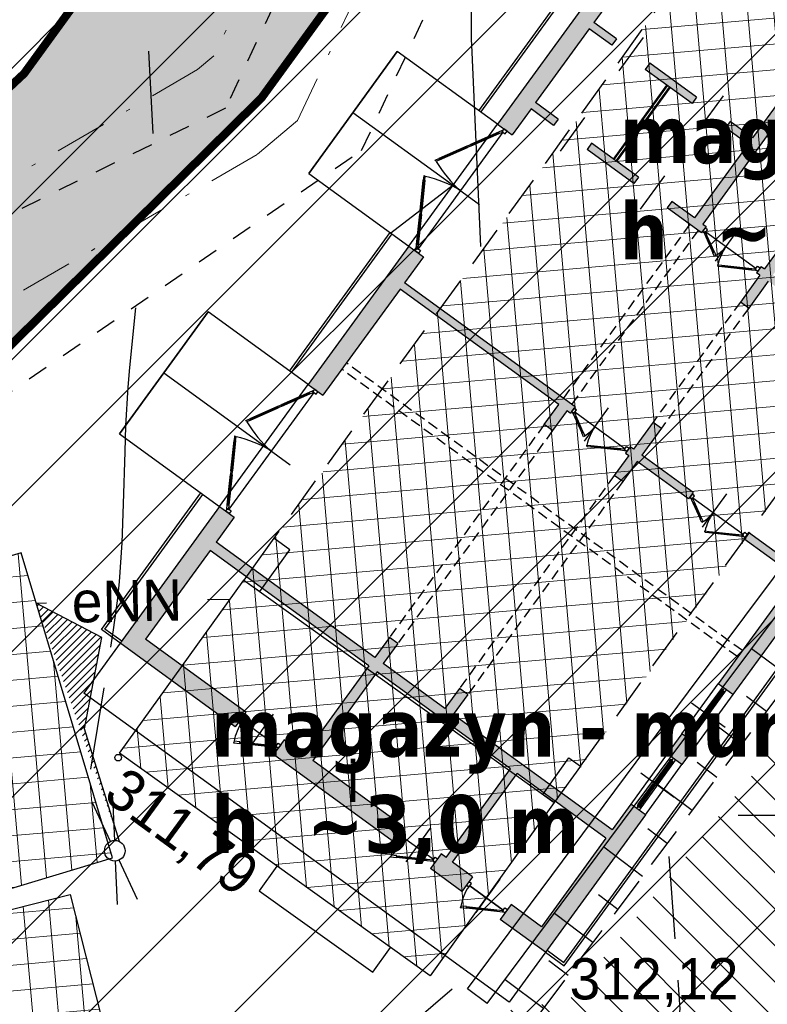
# Model space of a CAD drawing. Extents: x 4615668 to 9294084, y 5331114 to 10688993.
# Tile 47 of 181: x 4655625 to 4655643, y 5335008 to 5335032. Entities that reach past the tile are written whole.
import ezdxf
from ezdxf.enums import TextEntityAlignment as Align

# ---------------------------------------------------------------- set-up
doc = ezdxf.new("R2010")
doc.units = 0
doc.header["$MEASUREMENT"] = 0
for name, pattern in [('DASHDOT', [25.4, 12.7, -6.35, 0, -6.35]), ('DASHED', [19.05, 12.7, -6.35]), ('DROGA', [1, 0.5, -0.5]), ('SKARPA1', [1.5, 1, -0.5]), ('WARSTWICA', [3, 2, -1]), ('WIATA', [1.5, 1, -0.5])]:
    doc.linetypes.add(name, pattern=pattern)
for name, color, linetype in [('11', 7, 'Continuous'), ('13', 7, 'Continuous'), ('14', 7, 'Continuous'), ('17', 7, 'Continuous'), ('21', 7, 'Continuous'), ('22', 7, 'Continuous'), ('45', 7, 'Continuous'), ('50', 7, 'Continuous'), ('51', 7, 'Continuous'), ('52', 7, 'Continuous'), ('60', 7, 'Continuous'), ('MURY', 7, 'Continuous'), ('tpsa_stolarka', 4, 'Continuous'), ('wypełnienie', 251, 'Continuous')]:
    doc.layers.add(name, color=color, linetype=linetype)
for name, color, linetype, lineweight in [('hatch', 253, 'Continuous', 0), ('podkłady', 250, 'Continuous', 15), ('sciany - mur', 1, 'Continuous', 30)]:
    doc.layers.add(name, color=color, linetype=linetype, lineweight=lineweight)
doc.styles.add('tomek14', font='ISOCP.shx', dxfattribs={"height": 14})
doc.styles.add('txt', font='TXT', dxfattribs={"height": 0.2})
pattern_1 = [(95, (-11889.38753, -1756.1574), (-0.62262168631, -0.05447233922), []), (185, (-11889.38753, -1756.1574), (0.05447233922, -0.62262168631), [])]

# ---------------------------------------------------------------- blocks, each defined once
blk = doc.blocks.new('*M2222')
at = {"layer": '60', "color": 7, "linetype": 'Continuous'}
blk.add_line((297.5, 200), (302.5, 200), dxfattribs=at)
blk = doc.blocks.new('SL')
at = {"layer": '22', "color": 1, "linetype": 'Continuous'}
for p, q in [((-1.272, 0.256), (-0.245, 0.05)), ((1.281, 0.256), (0.245, 0.048)), ((-0.246, -0.05), (-1.272, -0.255)), ((0.245, -0.048), (1.281, -0.256))]:
    blk.add_line(p, q, dxfattribs=at)
blk.add_circle((0, 0), 0.25, dxfattribs=at)
blk = doc.blocks.new('WYS')
at = {"layer": '52', "color": 67, "linetype": 'Continuous'}
blk.add_circle((0, 0), 0.08, dxfattribs=at)
blk = doc.blocks.new('SK -I-')
at = {"layer": 'wypełnienie', "lineweight": -3, "ltscale": 2}
h = blk.add_hatch(color=256, dxfattribs=at)
h.dxf.hatch_style = 1
h.paths.add_polyline_path([(2752, 0), (2332, 0), (2332, -44), (2412.5, -44), (2412.5, -200.5), (2431.5, -200.5), (2431.5, -44), (2752, -44)])
h = blk.add_hatch(color=256, dxfattribs=at)
h.dxf.hatch_style = 1
h.paths.add_polyline_path([(2962, 0), (2902, 0), (2902, -44), (2962, -44)])
h = blk.add_hatch(color=256, dxfattribs=at)
h.dxf.hatch_style = 1
h.paths.add_polyline_path([(3524, 0), (3112, 0), (3112, -44), (3189.5, -44), (3189.5, -519.5), (3129.5, -519.5), (3129.5, -544.5), (3189.5, -544.5), (3189.5, -729.5), (3129.5, -729.5), (3129.5, -754.5), (3189.5, -754.5), (3189.5, -1230), (3114.5, -1230), (3114.5, -1274), (3524, -1274), (3524, -929.5), (3480, -929.5), (3480, -1230), (3214.5, -1230), (3214.5, -754.5), (3480, -754.5), (3480, -814.5), (3524, -814.5), (3524, -459.5), (3480, -459.5), (3480, -729.5), (3214.5, -729.5), (3214.5, -329.5), (3480, -329.5), (3480, -344.5), (3524, -344.5), (3524, -250.5), (3480, -250.5), (3480, -310.5), (3214.5, -310.5), (3214.5, -44), (3480, -44), (3480, -135.5), (3524, -135.5)])
h = blk.add_hatch(color=256, dxfattribs=at)
h.dxf.hatch_style = 1
h.paths.add_polyline_path([(1972, -519.5), (1891.5, -519.5), (1891.5, -444.5), (1872.5, -444.5), (1872.5, -519.5), (1651.5, -519.5), (1651.5, -329.5), (1891.5, -329.5), (1891.5, -310.5), (1632.5, -310.5), (1632.5, -519.5), (1516.5, -519.5), (1516.5, -544.5), (1872.5, -544.5), (1872.5, -554.5), (1891.5, -554.5), (1891.5, -544.5), (1972, -544.5)])
h = blk.add_hatch(color=256, dxfattribs=at)
h.dxf.hatch_style = 1
h.paths.add_polyline_path([(2491.5, -519.5), (2431.5, -519.5), (2431.5, -365.5), (2412.5, -365.5), (2412.5, -519.5), (2332, -519.5), (2332, -544.5), (2412.5, -544.5), (2412.5, -554.5), (2431.5, -554.5), (2431.5, -544.5), (2491.5, -544.5)])
h = blk.add_hatch(color=256, dxfattribs=at)
h.dxf.hatch_style = 1
h.paths.add_polyline_path([(1891.5, -719.5), (1872.5, -719.5), (1872.5, -729.5), (1516.5, -729.5), (1516.5, -754.5), (1632.5, -754.5), (1632.5, -822.3), (1651.5, -822.3), (1651.5, -754.5), (1872.5, -754.5), (1872.5, -822.3), (1891.5, -822.3)])
h = blk.add_hatch(color=256, dxfattribs=at)
h.dxf.hatch_style = 1
h.paths.add_polyline_path([(2749.5, -1230), (2431.5, -1230), (2431.5, -754.5), (2491.5, -754.5), (2491.5, -729.5), (2431.5, -729.5), (2431.5, -719.5), (2412.5, -719.5), (2412.5, -1230), (2334.5, -1230), (2334.5, -1274), (2749.5, -1274)])
h = blk.add_hatch(color=256, dxfattribs=at)
h.dxf.hatch_style = 1
h.paths.add_polyline_path([(1651.5, -922.3), (1632.5, -922.3), (1632.5, -1062.3), (1651.5, -1062.3)])
h.paths.add_polyline_path([(1891.5, -922.3), (1872.5, -922.3), (1872.5, -1062.3), (1891.5, -1062.3)])
h = blk.add_hatch(color=256, dxfattribs=at)
h.dxf.hatch_style = 1
h.paths.add_polyline_path([(1969.5, -1230), (1891.5, -1230), (1891.5, -1162.3), (1872.5, -1162.3), (1872.5, -1230), (1651.5, -1230), (1651.5, -1162.3), (1632.5, -1162.3), (1632.5, -1230), (1552, -1230), (1552, -1274), (1969.5, -1274)])
at = {"layer": 'podkłady', "color": 0, "lineweight": 25, "ltscale": 2}
for p, q in [((3524, 56), (1332.5, 56)), ((3518, 50), (1332.5, 50)), ((3518, 0), (3518, 50)), ((3524, 0), (3524, 56)), ((2827, -69), (2827, 31)), ((3037, -69), (3037, 31)), ((2332, 0), (2752, 0)), ((2752, 0), (2752, -44)), ((2752, 0), (2902, 0)), ((2902, 0), (2962, 0)), ((2902, 0), (2902, -44)), ((2962, 0), (2962, -44)), ((3112, 0), (2962, 0)), ((3112, 0), (3112, -44)), ((2824, -19), (2759, -19)), ((2759, -22), (2824, -22)), ((2759, -23), (2824, -23)), ((2762, -23), (2821, -23)), ((2830, -19), (2895, -19)), ((2895, -22), (2830, -22)), ((2895, -23), (2830, -23)), ((2892, -23), (2833, -23)), ((3034, -19), (2969, -19)), ((2969, -22), (3034, -22)), ((2969, -23), (3034, -23)), ((2972, -23), (3031, -23)), ((3040, -19), (3105, -19)), ((3105, -22), (3040, -22)), ((3105, -23), (3040, -23)), ((3102, -23), (3043, -23)), ((3112, 0), (3674, 0)), ((3524, 0), (3524, -135.5)), ((3674, 0), (3674, -1274)), ((2412.5, -44), (2412.5, -200.5)), ((2431.5, -44), (2752, -44)), ((2431.5, -44), (2431.5, -200.5)), ((2902, -44), (2752, -44)), ((2824, -26), (2759, -26)), ((2762, -25.5), (2821, -25.5)), ((2762, -26.5), (2821, -26.5)), ((2762, -29), (2821, -29)), ((2830, -26), (2895, -26)), ((2892, -25.5), (2833, -25.5)), ((2892, -26.5), (2833, -26.5)), ((2892, -29), (2833, -29)), ((2902, -44), (2962, -44)), ((2962, -44), (3112, -44)), ((3034, -26), (2969, -26)), ((2972, -25.5), (3031, -25.5)), ((2972, -26.5), (3031, -26.5)), ((2972, -29), (3031, -29)), ((3040, -26), (3105, -26)), ((3102, -25.5), (3043, -25.5)), ((3102, -26.5), (3043, -26.5)), ((3102, -29), (3043, -29)), ((3112, -44), (3189.5, -44)), ((3189.5, -44), (3189.5, -519.5)), ((3214.5, -44), (3214.5, -310.5)), ((3214.5, -44), (3480, -44)), ((3480, -44), (3480, -135.5)), ((3480, -135.5), (3524, -135.5)), ((3502, -143), (3502, -243)), ((3502, -243), (3502, -143)), ((3547.2, -219.8), (3510.2, -155.7)), ((3511.1, -155.2), (3548.1, -219.3)), ((3512.8, -154.2), (3549.8, -218.3)), ((3513.7, -153.7), (3550.7, -217.8)), ((2412.5, -200.5), (2431.5, -200.5)), ((2424, -208), (2424, -358)), ((2433.2, -214.3), (2469.4, -277.2)), ((3545, -193), (3445, -193)), ((2466, -279.2), (2429.7, -216.3)), ((2430.6, -215.8), (2466.8, -278.7)), ((2432.3, -214.8), (2468.6, -277.7)), ((3480, -250.5), (3480, -310.5)), ((3480, -250.5), (3524, -250.5)), ((3524, -250.5), (3524, -344.5)), ((2467, -298), (2367, -298)), ((2451, -312.8), (2429.7, -349.7)), ((2430.6, -350.2), (2451.8, -313.3)), ((2432.3, -351.2), (2453.6, -314.3)), ((2433.2, -351.7), (2454.4, -314.8)), ((3480, -310.5), (3214.5, -310.5)), ((3214.5, -329.5), (3214.5, -729.5)), ((3480, -329.5), (3214.5, -329.5)), ((3480, -329.5), (3480, -344.5)), ((3480, -344.5), (3524, -344.5)), ((3502, -352), (3502, -452)), ((2412.5, -365.5), (2412.5, -519.5)), ((2412.5, -365.5), (2431.5, -365.5)), ((2431.5, -365.5), (2431.5, -519.5)), ((3547.2, -428.8), (3510.2, -364.7)), ((3511.1, -364.2), (3548.1, -428.3)), ((3512.8, -363.2), (3549.8, -427.3)), ((3513.7, -362.7), (3550.7, -426.8)), ((3545, -402), (3445, -402)), ((3480, -459.5), (3480, -729.5)), ((3480, -459.5), (3524, -459.5)), ((3524, -459.5), (3524, -814.5)), ((1891.5, -519.5), (1972, -519.5)), ((1972, -519.5), (1972, -544.5)), ((2332, -519.5), (2412.5, -519.5)), ((2332, -544.5), (2332, -519.5)), ((2431.5, -519.5), (2491.5, -519.5)), ((2491.5, -519.5), (2491.5, -544.5)), ((3129.5, -519.5), (3129.5, -544.5)), ((3129.5, -519.5), (3189.5, -519.5)), ((1516.5, -544.5), (1872.5, -544.5)), ((1872.5, -554.5), (1872.5, -544.5)), ((1891.5, -544.5), (1972, -544.5)), ((1891.5, -544.5), (1891.5, -554.5)), ((2332, -544.5), (2412.5, -544.5)), ((2412.5, -544.5), (2412.5, -554.5)), ((2431.5, -544.5), (2491.5, -544.5)), ((2431.5, -554.5), (2431.5, -544.5)), ((3129.5, -544.5), (3189.5, -544.5)), ((3189.5, -544.5), (3189.5, -729.5)), ((1872.5, -554.5), (1891.5, -554.5)), ((1884, -562), (1884, -712)), ((1926, -633.2), (1889.7, -570.3)), ((1890.6, -569.8), (1926.8, -632.7)), ((1892.3, -568.8), (1928.6, -631.7)), ((1893.2, -568.3), (1929.4, -631.2)), ((2412.5, -554.5), (2431.5, -554.5)), ((2424, -562), (2424, -712)), ((2466, -633.2), (2429.7, -570.3)), ((2430.6, -569.8), (2466.8, -632.7)), ((2432.3, -568.8), (2468.6, -631.7)), ((2433.2, -568.3), (2469.4, -631.2)), ((1927, -652), (1827, -652)), ((1911, -666.8), (1889.7, -703.7)), ((1890.6, -704.2), (1911.8, -667.3)), ((2467, -652), (2367, -652)), ((2451, -666.8), (2429.7, -703.7)), ((2430.6, -704.2), (2451.8, -667.3)), ((1892.3, -705.2), (1913.6, -668.3)), ((1893.2, -705.7), (1914.4, -668.8)), ((2432.3, -705.2), (2453.6, -668.3)), ((2433.2, -705.7), (2454.4, -668.8)), ((1516.5, -729.5), (1872.5, -729.5)), ((1872.5, -729.5), (1872.5, -719.5)), ((1872.5, -719.5), (1891.5, -719.5)), ((1891.5, -719.5), (1891.5, -822.3)), ((2412.5, -719.5), (2412.5, -1230)), ((2412.5, -719.5), (2431.5, -719.5)), ((2431.5, -729.5), (2431.5, -719.5)), ((2431.5, -729.5), (2491.5, -729.5)), ((2491.5, -729.5), (2491.5, -754.5)), ((3129.5, -729.5), (3129.5, -754.5)), ((3129.5, -729.5), (3189.5, -729.5)), ((3214.5, -729.5), (3480, -729.5)), ((1516.5, -754.5), (1632.5, -754.5)), ((1632.5, -754.5), (1632.5, -822.3)), ((1651.5, -754.5), (1872.5, -754.5)), ((1651.5, -754.5), (1651.5, -822.3)), ((1872.5, -754.5), (1872.5, -822.3)), ((2431.5, -754.5), (2431.5, -1230)), ((2491.5, -754.5), (2431.5, -754.5)), ((3129.5, -754.5), (3189.5, -754.5)), ((3189.5, -754.5), (3189.5, -1230)), ((3214.5, -754.5), (3214.5, -1230)), ((3214.5, -754.5), (3480, -754.5)), ((3480, -754.5), (3480, -814.5)), ((1632.5, -822.3), (1651.5, -822.3)), ((1872.5, -822.3), (1891.5, -822.3)), ((3480, -814.5), (3524, -814.5)), ((3502, -922), (3502, -822)), ((3547.2, -898.8), (3510.2, -834.7)), ((3511.1, -834.2), (3548.1, -898.3)), ((3512.8, -833.2), (3549.8, -897.3)), ((3513.7, -832.7), (3550.7, -896.8)), ((1592, -872.3), (1692, -872.3)), ((1932, -872.3), (1832, -872.3)), ((3545, -872), (3445, -872)), ((1632.5, -922.3), (1632.5, -1062.3)), ((1632.5, -922.3), (1651.5, -922.3)), ((1651.5, -922.3), (1651.5, -1062.3)), ((1872.5, -922.3), (1872.5, -1062.3)), ((1872.5, -922.3), (1891.5, -922.3)), ((1891.5, -922.3), (1891.5, -1062.3)), ((3480, -929.5), (3480, -1230)), ((3480, -929.5), (3524, -929.5)), ((3524, -929.5), (3524, -1330)), ((1872.5, -987.3), (1651.5, -987.3)), ((1872.5, -989.3), (1651.5, -989.3)), ((1872.5, -995.3), (1651.5, -995.3)), ((1872.5, -997.3), (1651.5, -997.3)), ((1632.5, -1062.3), (1651.5, -1062.3)), ((1872.5, -1062.3), (1891.5, -1062.3)), ((1592, -1112.2), (1692, -1112.2)), ((1932, -1112.2), (1832, -1112.2)), ((1632.5, -1162.3), (1632.5, -1230)), ((1632.5, -1162.3), (1651.5, -1162.3)), ((1651.5, -1162.3), (1651.5, -1230)), ((1872.5, -1162.3), (1872.5, -1230)), ((1872.5, -1162.3), (1891.5, -1162.3)), ((1891.5, -1162.3), (1891.5, -1230)), ((2152, -1295), (2152, -1195)), ((2932, -1295), (2932, -1195)), ((1552, -1230), (1632.5, -1230)), ((1651.5, -1230), (1872.5, -1230)), ((1891.5, -1230), (1969.5, -1230)), ((1969.5, -1274), (1969.5, -1230)), ((2334.5, -1230), (2412.5, -1230)), ((2334.5, -1274), (2334.5, -1230)), ((2431.5, -1230), (2749.5, -1230)), ((2749.5, -1274), (2749.5, -1230)), ((3114.5, -1230), (3189.5, -1230)), ((3114.5, -1274), (3114.5, -1230)), ((3214.5, -1230), (3480, -1230)), ((1977, -1252), (2327, -1252)), ((1983.3, -1261.2), (2047.4, -1298.2)), ((1983.8, -1260.3), (2047.9, -1297.3)), ((1984.8, -1258.6), (2048.9, -1295.6)), ((2049.4, -1294.7), (1985.3, -1257.7)), ((2254.6, -1294.7), (2318.7, -1257.7)), ((2319.2, -1258.6), (2255.1, -1295.6)), ((2320.2, -1260.3), (2256.1, -1297.3)), ((2320.7, -1261.2), (2256.6, -1298.2)), ((2757, -1252), (3107, -1252)), ((2763.3, -1261.2), (2827.4, -1298.2)), ((2763.8, -1260.3), (2827.9, -1297.3)), ((2764.8, -1258.6), (2828.9, -1295.6)), ((2829.4, -1294.7), (2765.3, -1257.7)), ((3034.6, -1294.7), (3098.7, -1257.7)), ((3099.2, -1258.6), (3035.1, -1295.6)), ((3100.2, -1260.3), (3036.1, -1297.3)), ((3100.7, -1261.2), (3036.6, -1298.2)), ((1552, -1274), (1969.5, -1274)), ((2334.5, -1274), (1969.5, -1274)), ((2334.5, -1274), (1969.5, -1274)), ((1969.5, -1274), (1969.5, -1574)), ((2152, -1574), (2152, -1274)), ((2152, -1274), (2334.5, -1327.6)), ((2334.5, -1274), (2749.5, -1274)), ((2334.5, -1574), (2334.5, -1274)), ((3114.5, -1274), (2749.5, -1274)), ((2749.5, -1274), (2749.5, -1574)), ((2932, -1574), (2932, -1274)), ((3114.5, -1274), (3674, -1274)), ((3114.5, -1574), (3114.5, -1274)), ((3518, -1274), (3518, -1324)), ((2055.7, -1302.9), (2119.7, -1339.9)), ((2056.2, -1302.1), (2120.2, -1339.1)), ((2057.2, -1300.3), (2121.2, -1337.3)), ((2121.7, -1336.5), (2057.7, -1299.5)), ((2182.3, -1336.5), (2246.3, -1299.5)), ((2246.8, -1300.3), (2182.8, -1337.3)), ((2247.8, -1302.1), (2183.8, -1339.1)), ((2248.3, -1302.9), (2184.3, -1339.9)), ((2835.7, -1302.9), (2899.7, -1339.9)), ((2836.2, -1302.1), (2900.2, -1339.1)), ((2837.2, -1300.3), (2901.2, -1337.3)), ((2901.7, -1336.5), (2837.7, -1299.5)), ((2962.3, -1336.5), (3026.3, -1299.5)), ((3026.8, -1300.3), (2962.8, -1337.3)), ((3027.8, -1302.1), (2963.8, -1339.1)), ((3028.3, -1302.9), (2964.3, -1339.9)), ((1969.5, -1324), (1102.5, -1324)), ((1969.5, -1330), (1102.5, -1330)), ((2749.5, -1324), (2334.5, -1324)), ((2749.5, -1330), (2334.5, -1330)), ((3518, -1324), (3114.5, -1324)), ((3524, -1330), (3114.5, -1330)), ((2334.5, -1574), (1969.5, -1574)), ((1969.5, -1574), (2334.5, -1574)), ((3114.5, -1574), (2749.5, -1574)), ((2749.5, -1574), (3114.5, -1574))]:
    blk.add_line(p, q, dxfattribs=at)
at = {"layer": 'podkłady', "color": 0, "linetype": 'DASHED', "lineweight": 25, "ltscale": 2}
for p, q in [((2652.5, -44), (2652.5, -1230)), ((2671.5, -44), (2671.5, -1230)), ((1972, -519.5), (2332, -519.5)), ((2491.5, -519.5), (3129.5, -519.5)), ((1972, -544.5), (2332, -544.5)), ((2491.5, -544.5), (3129.5, -544.5)), ((1891.5, -729.5), (2412.5, -729.5)), ((2491.5, -729.5), (3129.5, -729.5)), ((1891.5, -754.5), (2412.5, -754.5)), ((2491.5, -754.5), (3129.5, -754.5))]:
    blk.add_line(p, q, dxfattribs=at)
at = {"layer": 'podkłady', "color": 0, "lineweight": 25, "ltscale": 2}
for points in [[(2759, -19), (2752, -19), (2752, -26), (2759, -26)], [(2824, -26), (2830, -26), (2830, -19), (2824, -19)], [(2895, -19), (2902, -19), (2902, -26), (2895, -26)], [(2969, -19), (2962, -19), (2962, -26), (2969, -26)], [(3034, -26), (3040, -26), (3040, -19), (3034, -19)], [(3105, -19), (3112, -19), (3112, -26), (3105, -26)], [(2055.7, -1302.9), (2047.4, -1298.2), (2049.4, -1294.7), (2057.7, -1299.5)], [(2248.3, -1302.9), (2256.6, -1298.2), (2254.6, -1294.7), (2246.3, -1299.5)], [(2835.7, -1302.9), (2827.4, -1298.2), (2829.4, -1294.7), (2837.7, -1299.5)], [(3028.3, -1302.9), (3036.6, -1298.2), (3034.6, -1294.7), (3026.3, -1299.5)]]:
    blk.add_lwpolyline(points, close=True, dxfattribs=at)
for points in [[(2758, -23), (2762, -23), (2762, -29), (2757, -29), (2757, -26), (2758, -26), (2758, -23)], [(2825, -23), (2821, -23), (2821, -29), (2826, -29), (2826, -26), (2825, -26), (2825, -23)], [(2829, -23), (2833, -23), (2833, -29), (2828, -29), (2828, -26), (2829, -26), (2829, -23)], [(2896, -23), (2892, -23), (2892, -29), (2897, -29), (2897, -26), (2896, -26), (2896, -23)], [(2968, -23), (2972, -23), (2972, -29), (2967, -29), (2967, -26), (2968, -26), (2968, -23)], [(3035, -23), (3031, -23), (3031, -29), (3036, -29), (3036, -26), (3035, -26), (3035, -23)], [(3039, -23), (3043, -23), (3043, -29), (3038, -29), (3038, -26), (3039, -26), (3039, -23)], [(3106, -23), (3102, -23), (3102, -29), (3107, -29), (3107, -26), (3106, -26), (3106, -23)], [(3495, -143), (3495, -135.5), (3505, -135.5), (3505, -142), (3502, -142), (3502, -143), (3495, -143)], [(3495, -143), (3495, -135.5), (3505, -135.5), (3505, -142), (3502, -142), (3502, -143), (3495, -143)], [(3510.2, -155.7), (3503.2, -143.5), (3505.8, -142), (3505.3, -141.2), (3506.2, -140.7), (3513.7, -153.7), (3510.2, -155.7)], [(2417, -208), (2417, -200.5), (2427, -200.5), (2427, -207), (2424, -207), (2424, -208), (2417, -208)], [(2429.7, -216.3), (2425.2, -208.5), (2427.8, -207), (2427.3, -206.2), (2428.2, -205.7), (2433.2, -214.3), (2429.7, -216.3)], [(3547.2, -219.8), (3554.2, -231.9), (3556.8, -230.4), (3557.3, -231.2), (3558.2, -230.7), (3550.7, -217.8), (3547.2, -219.8)], [(3495, -243), (3495, -250.5), (3505, -250.5), (3505, -244), (3502, -244), (3502, -243), (3495, -243)], [(2469.4, -277.2), (2473.9, -284.9), (2472.2, -285.9), (2472.7, -286.8), (2471, -287.8), (2466, -279.2), (2469.4, -277.2)], [(2451, -312.8), (2455.5, -305), (2457.2, -306), (2457.7, -305.2), (2459.4, -306.2), (2454.4, -314.8), (2451, -312.8)], [(2429.7, -349.7), (2425.2, -357.5), (2427.8, -359), (2427.3, -359.8), (2428.2, -360.3), (2433.2, -351.7), (2429.7, -349.7)], [(3495, -352), (3495, -344.5), (3505, -344.5), (3505, -351), (3502, -351), (3502, -352), (3495, -352)], [(3510.2, -364.7), (3503.2, -352.5), (3505.8, -351), (3505.3, -350.2), (3506.2, -349.7), (3513.7, -362.7), (3510.2, -364.7)], [(2417, -358), (2417, -365.5), (2427, -365.5), (2427, -359), (2424, -359), (2424, -358), (2417, -358)], [(3547.2, -428.8), (3554.2, -440.9), (3556.8, -439.4), (3557.3, -440.2), (3558.2, -439.7), (3550.7, -426.8), (3547.2, -428.8)], [(3495, -452), (3495, -459.5), (3505, -459.5), (3505, -453), (3502, -453), (3502, -452), (3495, -452)], [(1877, -562), (1877, -554.5), (1887, -554.5), (1887, -561), (1884, -561), (1884, -562), (1877, -562)], [(1889.7, -570.3), (1885.2, -562.5), (1887.8, -561), (1887.3, -560.2), (1888.2, -559.7), (1893.2, -568.3), (1889.7, -570.3)], [(2417, -562), (2417, -554.5), (2427, -554.5), (2427, -561), (2424, -561), (2424, -562), (2417, -562)], [(2429.7, -570.3), (2425.2, -562.5), (2427.8, -561), (2427.3, -560.2), (2428.2, -559.7), (2433.2, -568.3), (2429.7, -570.3)], [(1929.4, -631.2), (1933.9, -638.9), (1932.2, -639.9), (1932.7, -640.8), (1931, -641.8), (1926, -633.2), (1929.4, -631.2)], [(2469.4, -631.2), (2473.9, -638.9), (2472.2, -639.9), (2472.7, -640.8), (2471, -641.8), (2466, -633.2), (2469.4, -631.2)], [(1911, -666.8), (1915.5, -659), (1917.2, -660), (1917.7, -659.2), (1919.4, -660.2), (1914.4, -668.8), (1911, -666.8)], [(2451, -666.8), (2455.5, -659), (2457.2, -660), (2457.7, -659.2), (2459.4, -660.2), (2454.4, -668.8), (2451, -666.8)], [(1877, -712), (1877, -719.5), (1887, -719.5), (1887, -713), (1884, -713), (1884, -712), (1877, -712)], [(1889.7, -703.7), (1885.2, -711.5), (1887.8, -713), (1887.3, -713.8), (1888.2, -714.3), (1893.2, -705.7), (1889.7, -703.7)], [(2417, -712), (2417, -719.5), (2427, -719.5), (2427, -713), (2424, -713), (2424, -712), (2417, -712)], [(2429.7, -703.7), (2425.2, -711.5), (2427.8, -713), (2427.3, -713.8), (2428.2, -714.3), (2433.2, -705.7), (2429.7, -703.7)], [(3495, -822), (3495, -814.5), (3505, -814.5), (3505, -821), (3502, -821), (3502, -822), (3495, -822)], [(3510.2, -834.7), (3503.2, -822.5), (3505.8, -821), (3505.3, -820.2), (3506.2, -819.7), (3513.7, -832.7), (3510.2, -834.7)], [(3547.2, -898.8), (3554.2, -910.9), (3556.8, -909.4), (3557.3, -910.2), (3558.2, -909.7), (3550.7, -896.8), (3547.2, -898.8)], [(3495, -922), (3495, -929.5), (3505, -929.5), (3505, -923), (3502, -923), (3502, -922), (3495, -922)], [(1977, -1245), (1969.5, -1245), (1969.5, -1255), (1976, -1255), (1976, -1252), (1977, -1252), (1977, -1245)], [(1985.3, -1257.7), (1977.5, -1253.2), (1976, -1255.8), (1975.2, -1255.3), (1974.7, -1256.2), (1983.3, -1261.2), (1985.3, -1257.7)], [(2318.7, -1257.7), (2326.5, -1253.2), (2328, -1255.8), (2328.8, -1255.3), (2329.3, -1256.2), (2320.7, -1261.2), (2318.7, -1257.7)], [(2327, -1245), (2334.5, -1245), (2334.5, -1255), (2328, -1255), (2328, -1252), (2327, -1252), (2327, -1245)], [(2757, -1245), (2749.5, -1245), (2749.5, -1255), (2756, -1255), (2756, -1252), (2757, -1252), (2757, -1245)], [(2765.3, -1257.7), (2757.5, -1253.2), (2756, -1255.8), (2755.2, -1255.3), (2754.7, -1256.2), (2763.3, -1261.2), (2765.3, -1257.7)], [(3098.7, -1257.7), (3106.5, -1253.2), (3108, -1255.8), (3108.8, -1255.3), (3109.3, -1256.2), (3100.7, -1261.2), (3098.7, -1257.7)], [(3107, -1245), (3114.5, -1245), (3114.5, -1255), (3108, -1255), (3108, -1252), (3107, -1252), (3107, -1245)], [(2121.7, -1336.5), (2129.5, -1341), (2128.5, -1342.7), (2129.4, -1343.2), (2128.4, -1344.9), (2119.7, -1339.9), (2121.7, -1336.5)], [(2182.3, -1336.5), (2174.5, -1341), (2175.5, -1342.7), (2174.6, -1343.2), (2175.6, -1344.9), (2184.3, -1339.9), (2182.3, -1336.5)], [(2901.7, -1336.5), (2909.5, -1341), (2908.5, -1342.7), (2909.4, -1343.2), (2908.4, -1344.9), (2899.7, -1339.9), (2901.7, -1336.5)], [(2962.3, -1336.5), (2954.5, -1341), (2955.5, -1342.7), (2954.6, -1343.2), (2955.6, -1344.9), (2964.3, -1339.9), (2962.3, -1336.5)]]:
    blk.add_lwpolyline(points, dxfattribs=at)
for centre in [(3505.5, -140.5), (2427.5, -205.5), (3505.5, -245.5), (2427.5, -360.5), (3505.5, -454.5), (1887.5, -559.5), (2427.5, -559.5), (1887.5, -714.5), (2427.5, -714.5), (3505.5, -819.5), (1974.5, -1255.5), (2329.5, -1255.5), (2754.5, -1255.5), (3109.5, -1255.5)]:
    blk.add_circle(centre, 0.5, dxfattribs=at)
for centre, radius, start, end in [((3501.5, -123.6), 120.4, 271.6784, 295.981), ((2418.5, -159.4), 138.7, 272.253, 292.2071), ((2422.9, -376.7), 78.7, 65.5907, 89.2323), ((3501.5, -332.6), 120.4, 271.6784, 295.981), ((1878.5, -513.4), 138.7, 272.253, 292.2071), ((2418.5, -513.4), 138.7, 272.253, 292.2071), ((1882.9, -730.7), 78.7, 65.5907, 89.2323), ((2422.9, -730.7), 78.7, 65.5907, 89.2323), ((3501.5, -802.6), 120.4, 271.6784, 295.981), ((1868.2, -1227.7), 284.9, 336.5612, 355.0982), ((2435.8, -1227.7), 284.9, 184.9018, 203.4388), ((2648.2, -1227.7), 284.9, 336.5612, 355.0982), ((3215.8, -1227.7), 284.9, 184.9018, 203.4388)]:
    blk.add_arc(centre, radius, start, end, dxfattribs=at)

msp = doc.modelspace()

# ---------------------------------------------------------------- hatches: boundary and pattern name
at = {"layer": 'hatch', "lineweight": 0, "ltscale": 20}
h = msp.add_hatch(dxfattribs=at)
h.set_pattern_fill('ANSI31', color=3, scale=5, angle=90)
h.set_pattern_definition([(135, (-11889.38753, -1756.1574), (-0.44194173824, -0.44194173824), [])])
h.paths.add_polyline_path([(4655588.854, 5335106.349), (4655610.799, 5335092.928), (4655619.826, 5335105.313), (4655679.3, 5335063.025), (4655675.327, 5335047.976), (4655665.409, 5335034.833), (4655687.601, 5335024.333), (4655665.162, 5335010.881), (4655660.44, 5335018.722), (4655662.201, 5335023.441), (4655659.892, 5335034.977), (4655638.385, 5335008.562), (4655616.894, 5335004.668), (4655615.082, 5335002.357), (4655641.603, 5335003.489), (4655662.829, 5335002.048), (4655672.968, 5335007.291), (4655703.279, 5335014.289), (4655716.801, 5335015.212), (4655741.269, 5335020.258), (4655757.915, 5335026.021), (4655726.837, 5335084.415), (4655710.028, 5335087.457), (4655682.401, 5335098.021), (4655634.828, 5335133.012), (4655626.983, 5335138.104), (4655613.086, 5335142.87)])
at = {"layer": 'hatch', "lineweight": 0}
h = msp.add_hatch(dxfattribs=at)
h.set_pattern_fill('ANSI31', color=160, scale=20)
h.set_pattern_definition([(45, (-11889.3875, -1756.1574), (-1.767766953, 1.767766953), [])])
h.paths.add_polyline_path([(4655585.345, 5335100.489), (4655609.825, 5335141.174), (4655724.52, 5335052.343), (4655757.949, 5335025.923), (4655741.269, 5335020.258), (4655716.277, 5335015.104), (4655702.906, 5335013.9), (4655672.968, 5335007.246), (4655662.829, 5335002.048), (4655641.397, 5335003.503), (4655600.675, 5335001.373), (4655590.095, 5334999.07), (4655563.772, 5335009.583), (4655603.239, 5335036.519), (4655603.01, 5335091.868)])
at = {"layer": 'hatch', "lineweight": 0, "ltscale": 40}
h = msp.add_hatch(dxfattribs=at)
h.set_pattern_fill('CONCRE', color=40)
h.set_pattern_definition([(0, (-11889.3875, -1756.1574), (1, 1), [0.125, -0.875]), (90, (-11889.3875, -1756.1574), (-1, 1), [0.125, -0.875]), (135, (-11889.2625, -1756.1574), (-0.99999999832, 6e-17), [0.1767767, -1.2374369]), (0, (-11889.2625, -1755.5949), (1, 1), [0.125, -0.875]), (45, (-11889.2, -1755.6574), (0, 0.99999999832), [0.0883883, -1.3258252]), (135, (-11889.2, -1755.6574), (-0.99999999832, 6e-17), [0.0883883, -1.3258252]), (0, (-11888.8875, -1755.3449), (1, 1), [0.1767767, -0.8232233]), (45, (-11888.8875, -1755.3449), (0, 0.99999999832), [0.125, -1.2892136]), (135, (-11888.71076, -1755.3449), (-0.99999999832, 6e-17), [0.125, -1.2892136]), (90, (-11888.7, -1755.9074), (-1, 1), [0.125, -0.875]), (45, (-11888.7, -1755.9074), (0, 0.99999999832), [0.0883883, -1.3258252]), (135, (-11888.6375, -1755.8449), (-0.99999999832, 6e-17), [0.0883883, -1.3258252]), (0, (-11889.2625, -1755.9074), (1, 1), [0.0625, -0.8375]), (0, (-11888.5125, -1755.6574), (1, 1), [0.0625, -0.8375]), (90, (-11888.825, -1755.5324), (-1, 1), [0.0625, -0.8375]), (135, (-11888.7, -1756.0949), (-0.99999999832, 6e-17), [0.0883883, -1.3258252]), (135, (-11889.1375, -1755.4074), (-0.99999999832, 6e-17), [0.0883883, -1.3258252]), (45, (-11888.9188, -1755.8293), (0, 0.99999999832), [0.0883883, -1.3258252]), (90, (-11889.0438, -1756.0324), (-1, 1), [0.015625, -0.984375]), (90, (-11888.9969, -1755.6105), (-1, 1), [0.015625, -0.984375]), (90, (-11888.5282, -1755.4387), (-1, 1), [0.015625, -0.984375]), (90, (-11888.5125, -1755.9699), (-1, 1), [0.015625, -0.984375])])
h.paths.add_polyline_path([(4655583.574, 5335000.331), (4655578.671, 5335002.815), (4655597.855, 5335018.319), (4655618.536, 5335024.795), (4655625.168, 5335031.001), (4655636.497, 5335046.589), (4655636.219, 5335051.682), (4655633.833, 5335059.547), (4655633.122, 5335061.891), (4655631.839, 5335065.478), (4655631.476, 5335066.248), (4655630.68, 5335067.931), (4655630.292, 5335068.548), (4655626.384, 5335074.762), (4655620.384, 5335079.183), (4655604.763, 5335090.419), (4655600.518, 5335093.252), (4655594.619, 5335096.629), (4655596.882, 5335101.099), (4655603.573, 5335097.227), (4655611.905, 5335091.598), (4655629.33, 5335078.807), (4655630.301, 5335077.926), (4655635.098, 5335070.297), (4655636.46, 5335067.399), (4655638.659, 5335060.861), (4655640.107, 5335056.089), (4655641.198, 5335052.494), (4655641.385, 5335044.81), (4655630.919, 5335030.41), (4655620.55, 5335020.182), (4655600.384, 5335013.922)])
h = msp.add_hatch(dxfattribs=at)
h.set_pattern_fill('ANSI37', color=0, scale=5, angle=50)
h.set_pattern_definition(pattern_1)
h.paths.add_polyline_path([(4655627.482, 5335014.527), (4655648.049, 5335043.002), (4655655.722, 5335037.815), (4655635.003, 5335009.134)])
h = msp.add_hatch(dxfattribs=at)
h.set_pattern_fill('ANSI37', color=0, scale=5, angle=50)
h.set_pattern_definition(pattern_1)
h.paths.add_polyline_path([(4655621.419, 5335018.285), (4655623.631, 5335010.89), (4655627.307, 5335011.99), (4655625.096, 5335019.385)])
h = msp.add_hatch(dxfattribs=at)
h.set_pattern_fill('ANSI31', color=256)
h.set_pattern_definition([(45, (0, 0), (-0.0883883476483, 0.0883883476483), [])])
edge = h.paths.add_edge_path()
edge.add_line((4655627.477, 5335012.389), (4655626.634, 5335015.12))
edge.add_line((4655626.634, 5335015.12), (4655627.051, 5335017.336))
edge.add_line((4655627.051, 5335017.336), (4655625.46, 5335018.168))
h = msp.add_hatch(dxfattribs=at)
h.set_pattern_fill('ANSI37', color=0, scale=5, angle=50)
h.set_pattern_definition(pattern_1)
h.paths.add_polyline_path([(4655615.67, 5335008.406), (4655626.287, 5335011.104), (4655627.047, 5335008.115), (4655616.429, 5335005.417)])

# ---------------------------------------------------------------- linework, layer by layer
at = {"layer": '11', "color": 2, "linetype": 'Continuous'}
msp.add_lwpolyline([(4655621.419, 5335018.285), (4655623.631, 5335010.89), (4655627.307, 5335011.99), (4655625.096, 5335019.385)], close=True, dxfattribs=at)
at = {"layer": '13', "color": 132, "linetype": 'WIATA'}
msp.add_lwpolyline([(4655638.646, 5335014.214), (4655655.722, 5335037.815), (4655648.049, 5335043.002), (4655631.218, 5335019.738)], dxfattribs=at)
at = {"layer": '13', "color": 132, "linetype": 'Continuous'}
for points in [[(4655630.492, 5335018.725), (4655630.882, 5335018.446), (4655631.608, 5335019.458), (4655631.218, 5335019.738)], [(4655638.013, 5335013.332), (4655637.736, 5335013.531), (4655638.369, 5335014.413), (4655638.646, 5335014.214)]]:
    msp.add_lwpolyline(points, close=True, dxfattribs=at)
at = {"layer": '13', "color": 7, "linetype": 'Continuous'}
for points in [[(4655630.492, 5335018.725), (4655638.013, 5335013.332), (4655635.003, 5335009.134), (4655627.482, 5335014.527)], [(4655615.67, 5335008.406), (4655626.287, 5335011.104), (4655627.047, 5335008.115), (4655616.429, 5335005.417)]]:
    msp.add_lwpolyline(points, close=True, dxfattribs=at)
msp.add_lwpolyline([(4655631.293, 5335011.794), (4655630.863, 5335011.195), (4655633.617, 5335009.221), (4655634.046, 5335009.82)], dxfattribs=at)
at = {"layer": '17', "color": 97, "linetype": 'DROGA'}
for points in [[(4655620.342, 5335020.205), (4655633.344, 5335029.137), (4655640.842, 5335045.094), (4655640.874, 5335051.414), (4655638.081, 5335060.135), (4655636.027, 5335067.178), (4655629.847, 5335077.185), (4655624.184, 5335081.711), (4655611.243, 5335091.013), (4655605.11, 5335095.557), (4655599.633, 5335098.754), (4655596.338, 5335100.728), (4655588.098, 5335104.584), (4655586.139, 5335108.198), (4655586.184, 5335109.851), (4655586.871, 5335111.595), (4655589.752, 5335117.638), (4655591.674, 5335121.953), (4655592.681, 5335125.422), (4655593.733, 5335129.507), (4655594.237, 5335132.674), (4655594.467, 5335142.205), (4655595.199, 5335144.579)], [(4655554.665, 5335057.636), (4655562.145, 5335069.651), (4655566.858, 5335077.896), (4655570.519, 5335084.001), (4655578.89, 5335096.748), (4655579.987, 5335097.437), (4655583.191, 5335099.411), (4655587.52, 5335100), (4655595.53, 5335096.925), (4655601.416, 5335093.539), (4655609.335, 5335088.353), (4655617.798, 5335082.158), (4655626.696, 5335075.746), (4655631.228, 5335068.126), (4655633.864, 5335062.026), (4655635.969, 5335054.682), (4655636.945, 5335051.505), (4655637.162, 5335045.336), (4655630.046, 5335030.159), (4655619.989, 5335025.206), (4655597.971, 5335017.507), (4655578.503, 5335002.9)]]:
    msp.add_lwpolyline(points, dxfattribs=at)
at = {"layer": '21', "color": 1, "linetype": 'Continuous'}
for p, q in [((4655625.46, 5335018.168), (4655625.71, 5335018.173)), ((4655629.609, 5335018.252), (4655630.161, 5335018.263))]:
    msp.add_line(p, q, dxfattribs=at)
msp.add_lwpolyline([(4655627.477, 5335012.389), (4655626.634, 5335015.12), (4655627.051, 5335017.336), (4655625.46, 5335018.168)], dxfattribs=at)
at = {"layer": '45', "color": 219, "linetype": 'Continuous'}
msp.add_line((4655636.391, 5335008.459), (4655635.909, 5335008.817), dxfattribs=at)
for points in [[(4655635.909, 5335008.817), (4655641.263, 5335016.014), (4655643.326, 5335018.774), (4655657.06, 5335037.697), (4655644.904, 5335046.582), (4655642.101, 5335048.753), (4655640.127, 5335057.407), (4655637.824, 5335066.9)], [(4655636.391, 5335008.459), (4655641.743, 5335015.656), (4655643.81, 5335018.418), (4655657.896, 5335037.829), (4655645.264, 5335047.062), (4655642.639, 5335049.095), (4655640.711, 5335057.545), (4655638.433, 5335066.936)]]:
    msp.add_lwpolyline(points, dxfattribs=at)
at = {"layer": '50', "color": 245, "linetype": 'WARSTWICA'}
for points in [[(4655628.293, 5335029.546), (4655628.121, 5335032.939), (4655627.775, 5335035.621), (4655626.24, 5335037.26), (4655624.061, 5335039.296), (4655622.922, 5335040.786), (4655622.675, 5335042.425), (4655624.157, 5335044.694), (4655627.673, 5335047.674), (4655632.426, 5335052.343), (4655634.119, 5335055.643), (4655634.006, 5335059.114), (4655633.857, 5335061.995)], [(4655626.788, 5335014.14), (4655627.333, 5335017.517), (4655627.429, 5335018.218), (4655627.476, 5335018.686), (4655627.54, 5335019.627), (4655627.578, 5335020.571), (4655627.613, 5335021.831), (4655627.636, 5335022.461), (4655627.689, 5335023.404), (4655627.729, 5335023.874), (4655627.877, 5335025.322)], [(4655640.79, 5335012.022), (4655641.059, 5335008.322), (4655640.92, 5335007.288), (4655640.647, 5335006.624), (4655639.918, 5335005.363), (4655636.632, 5335000.116), (4655633.429, 5334994.788), (4655631.995, 5334992.848), (4655629.873, 5334990.408), (4655628.869, 5334989.138), (4655627.42, 5334987.104), (4655626.766, 5334986.047), (4655625.985, 5334984.362), (4655624.174, 5334978.577), (4655623.772, 5334977.089), (4655623.231, 5334975.108), (4655622.9, 5334974.137), (4655620.955, 5334969.025)]]:
    msp.add_lwpolyline(points, dxfattribs=at)
at = {"layer": '50', "color": 216, "linetype": 'Continuous'}
for points in [[(4655636.237, 5335026.81), (4655636.016, 5335031.693), (4655636.011, 5335031.821), (4655636.008, 5335031.906), (4655636.005, 5335032.075), (4655636.004, 5335032.16), (4655636.004, 5335032.33), (4655636.007, 5335032.5), (4655636.009, 5335032.613), (4655636.018, 5335032.84), (4655636.022, 5335032.925), (4655636.032, 5335033.094), (4655636.044, 5335033.264), (4655636.053, 5335033.377), (4655636.073, 5335033.603), (4655636.091, 5335033.773), (4655636.103, 5335033.886), (4655636.131, 5335034.112), (4655636.145, 5335034.224), (4655636.177, 5335034.45), (4655636.211, 5335034.675), (4655636.235, 5335034.825), (4655636.286, 5335035.125)], [(4655621.734, 5334995.138), (4655625.699, 5334999.325), (4655627.707, 5335001.394), (4655628.838, 5335002.56), (4655630.344, 5335004.119), (4655631.108, 5335004.886), (4655631.888, 5335005.636), (4655632.285, 5335006.003), (4655632.893, 5335006.541), (4655635.541, 5335008.816)]]:
    msp.add_lwpolyline(points, dxfattribs=at)
at = {"layer": '51', "color": 3, "linetype": 'Continuous'}
for p, q in [((4655643.752, 5335016.342), (4655642.794, 5335017.061)), ((4655643.152, 5335015.542), (4655642.674, 5335015.901)), ((4655642.552, 5335014.743), (4655641.597, 5335015.459)), ((4655641.951, 5335013.943), (4655641.476, 5335014.3)), ((4655641.351, 5335013.143), (4655640.403, 5335013.854)), ((4655640.751, 5335012.343), (4655640.279, 5335012.698)), ((4655640.15, 5335011.543), (4655639.21, 5335012.249)), ((4655639.55, 5335010.744), (4655639.082, 5335011.095)), ((4655638.95, 5335009.944), (4655638.016, 5335010.645)), ((4655638.349, 5335009.144), (4655637.885, 5335009.493)), ((4655637.749, 5335008.344), (4655636.823, 5335009.04))]:
    msp.add_line(p, q, dxfattribs=at)
at = {"layer": '51', "color": 3, "linetype": 'SKARPA1'}
msp.add_lwpolyline([(4655659.663, 5335037.534), (4655647.268, 5335021.026), (4655637.276, 5335007.714)], dxfattribs=at)
at = {"layer": 'sciany - mur', "color": 30, "lineweight": 0, "ltscale": 40}
for points in [[(4655591.27, 5335121.059, 0.2, 0.2, 0), (4655587.076, 5335112.022, 0.2, 0.2, 0.422916), (4655590.156, 5335103.981, 0.2, 0.2, 0), (4655596.882, 5335101.099, 0.2, 0.2, 0), (4655603.336, 5335097.383, 0.2, 0.2, 0), (4655605.432, 5335096.01, 0.2, 0.2, 0), (4655611.731, 5335091.726, 0.2, 0.2, 0), (4655629.233, 5335078.895, 0.2, 0.2, 0), (4655630.301, 5335077.926, 0.2, 0.2, 0), (4655635.098, 5335070.297, 0.2, 0.2, 0), (4655636.492, 5335067.332, 0.2, 0.2, 0), (4655637.872, 5335063.456, 0.2, 0.2, 0), (4655641.198, 5335052.494, 0.2, 0.2, 0), (4655641.385, 5335044.81, 0.2, 0.2, 0), (4655630.919, 5335030.41, 0.2, 0.2, 0), (4655629.468, 5335028.978, 0.2, 0.2, 0), (4655620.55, 5335020.182, 0.2, 0.2, 0), (4655602.004, 5335014.517, 0.2, 0.2, 0), (4655600.384, 5335013.922, 0.2, 0.2, 0), (4655599.598, 5335013.271, 0.2, 0.2, 0), (4655583.603, 5335000.389, 0.2, 0.2, 0), (4655583.574, 5335000.331, 0.2, 0.2, 0)], [(4655570.92, 5335084.612, 0.2, 0.2, 0), (4655579.524, 5335097.714, 0.2, 0.2, -0.363483), (4655586.902, 5335099.935, 0.2, 0.2, 0), (4655594.619, 5335096.629, 0.2, 0.2, 0), (4655595.181, 5335096.298, 0.2, 0.2, 0), (4655600.502, 5335093.262, 0.2, 0.2, 0), (4655602.656, 5335091.851, 0.2, 0.2, 0), (4655608.846, 5335087.641, 0.2, 0.2, 0), (4655626.358, 5335074.803, 0.2, 0.2, 0), (4655630.703, 5335067.893, 0.2, 0.2, 0), (4655631.863, 5335065.426, 0.2, 0.2, 0), (4655633.122, 5335061.891, 0.2, 0.2, 0), (4655636.229, 5335051.65, 0.2, 0.2, 0), (4655636.497, 5335046.589, 0.2, 0.2, 0), (4655628.147, 5335035.1, 0.2, 0.2, 0), (4655625.168, 5335031.001, 0.2, 0.2, 0), (4655618.536, 5335024.795, 0.2, 0.2, 0), (4655600.411, 5335019.258, 0.2, 0.2, 0), (4655597.855, 5335018.319, 0.2, 0.2, 0), (4655596.435, 5335017.143, 0.2, 0.2, 0), (4655580.457, 5335004.275, 0.2, 0.2, 0), (4655578.671, 5335002.815, 0.2, 0.2, 0)]]:
    msp.add_lwpolyline(points, format="xyseb", dxfattribs=at)
at = {"layer": 'sciany - mur', "color": 30, "linetype": 'DASHDOT', "lineweight": 0, "ltscale": 0.1}
for points in [[(4655588.465, 5335101.986), (4655595.751, 5335098.864), (4655596.435, 5335098.461), (4655601.808, 5335095.395), (4655604.044, 5335093.931), (4655610.289, 5335089.683), (4655627.65, 5335076.956), (4655628.367, 5335076.305), (4655632.901, 5335069.095), (4655634.177, 5335066.379), (4655635.497, 5335062.674), (4655638.713, 5335052.072), (4655639.002, 5335045.215), (4655631.795, 5335029.863), (4655630.813, 5335029.042), (4655619.543, 5335022.488), (4655601.208, 5335016.887), (4655599.12, 5335016.121), (4655598.017, 5335015.207), (4655582.03, 5335002.332), (4655581.107, 5335001.581)], [(4655587.48, 5335099.688), (4655594.619, 5335096.629), (4655595.181, 5335096.298), (4655600.502, 5335093.262), (4655602.656, 5335091.851), (4655608.846, 5335087.641), (4655626.066, 5335075.017), (4655626.433, 5335074.684), (4655630.703, 5335067.893), (4655631.863, 5335065.426), (4655633.122, 5335061.891), (4655636.229, 5335051.65), (4655636.478, 5335045.723), (4655629.768, 5335031.427), (4655629.373, 5335031.097), (4655618.536, 5335024.795), (4655600.411, 5335019.258), (4655597.855, 5335018.319), (4655596.435, 5335017.143), (4655580.457, 5335004.275), (4655579.529, 5335003.521)]]:
    msp.add_lwpolyline(points, dxfattribs=at)

# ---------------------------------------------------------------- block references
at = {"layer": '22', "color": 1, "linetype": 'Continuous', "xscale": 1.000002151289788, "yscale": 1.000002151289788, "rotation": 283.7187769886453}
msp.add_blockref('SL', (4655627.366, 5335012.165), dxfattribs=at)
at = {"layer": '52', "color": 67, "linetype": 'Continuous'}
msp.add_blockref('WYS', (4655627.448, 5335014.421), dxfattribs=at)
at = {"layer": '60', "color": 7, "linetype": 'Continuous'}
msp.add_blockref('*M2222', (4655344.967, 5334813.025), dxfattribs=at)
at = {"layer": 'MURY', "lineweight": -3, "xscale": 0.009999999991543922, "yscale": 0.01000000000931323, "zscale": 0.01, "rotation": 233.9894746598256}
msp.add_blockref('SK -I-', (4655658.521, 5335038.212), dxfattribs=at)

# ---------------------------------------------------------------- texts
at = {"layer": '14', "color": 7, "linetype": 'Continuous', "style": 'txt'}
msp.add_text('i', height=1, dxfattribs=at).set_placement((4655633.136, 5335013.87), align=Align.MIDDLE)
at = {"layer": '21', "color": 1, "linetype": 'Continuous', "style": 'txt'}
msp.add_text('eNN', height=1, rotation=1.1577, dxfattribs=at).set_placement((4655627.659, 5335018.213), align=Align.MIDDLE)
at = {"layer": '52', "color": 67, "linetype": 'Continuous', "style": 'txt'}
msp.add_text('311,79', height=1, rotation=323.8187, dxfattribs=at).set_placement((4655627.052, 5335013.434))
msp.add_text('312,12', height=1, dxfattribs=at).set_placement((4655638.385, 5335008.562))
at = {"layer": 'tpsa_stolarka', "color": 0, "ltscale": 2.5, "width": 28.14975, "attachment_point": 1, "style": 'tomek14'}
for s, insert, char_height in [('{\\fTahoma|b1|i0|c238|p34;magazyn - drewniany \\Ph  ~3,0 m }', (4655639.595, 5335030.229), 1.4), ('{\\fTahoma|b1|i0|c238|p34;\\H1.296296x;magazyn - murowany \\Ph  ~3,0 m\\fTahoma|b0|i0|c238|p34;\\H0.771429x; }', (4655629.694, 5335015.848), 1.08)]:
    msp.add_mtext(s, dxfattribs=dict(at, insert=insert, char_height=char_height))

doc.saveas('drawing.dxf')
